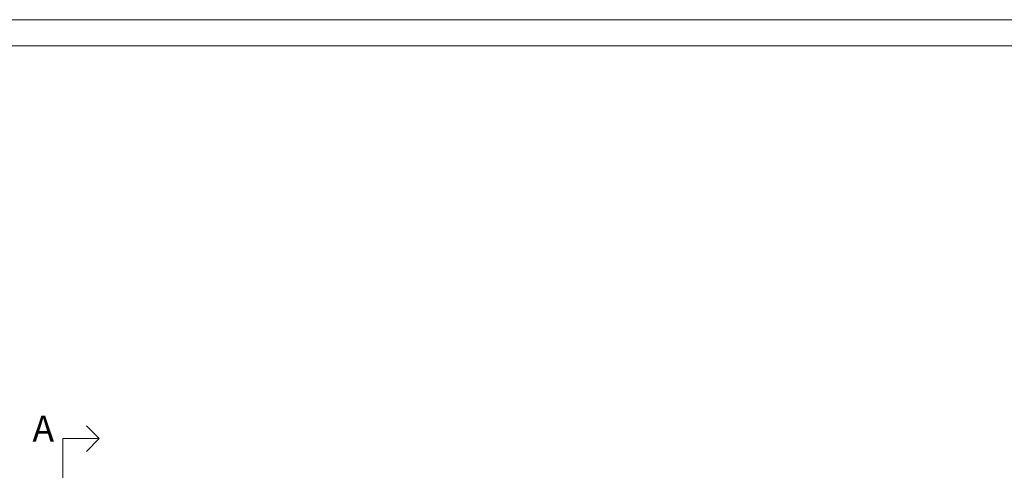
# Model space of a CAD drawing. Header units: millimetres. Extents: x -5207 to 173417, y -28809 to -6400.
# Tile 146 of 256: x 13650 to 15537, y -23734 to -22869. Entities that reach past the tile are written whole.
import ezdxf

# ---------------------------------------------------------------- set-up
doc = ezdxf.new("R2010")
doc.units = ezdxf.units.MM
doc.layers.add('mr_wym_białe', color=255, linetype='Continuous', lineweight=9)
doc.styles.get("Standard").update_dxf_attribs({"font": 'txt.shx'})

msp = doc.modelspace()

# ---------------------------------------------------------------- linework, layer by layer
at = {"layer": 'mr_wym_białe', "color": 7}
for p, q in [((16555.673, -22869.3601), (8145.673, -22869.3601)), ((16505.673, -22919.3601), (8195.673, -22919.3601))]:
    msp.add_line(p, q, dxfattribs=at)
for points in [[(13802.7013, -23672.758), (13777.9526, -23648.0092)], [(13732.7013, -23892.7493), (13732.7013, -23672.758), (13802.7013, -23672.758)], [(13802.7013, -23672.758), (13777.9526, -23697.5067)]]:
    msp.add_lwpolyline(points, dxfattribs=at)

# ---------------------------------------------------------------- texts
at = {"layer": 'mr_wym_białe', "color": 7, "insert": (13674.6465, -23628.6073), "char_height": 50, "attachment_point": 1}
msp.add_mtext_dynamic_manual_height_columns('A', width=67.047612, gutter_width=12.5, heights=[0], dxfattribs=at)

doc.saveas('drawing.dxf')
